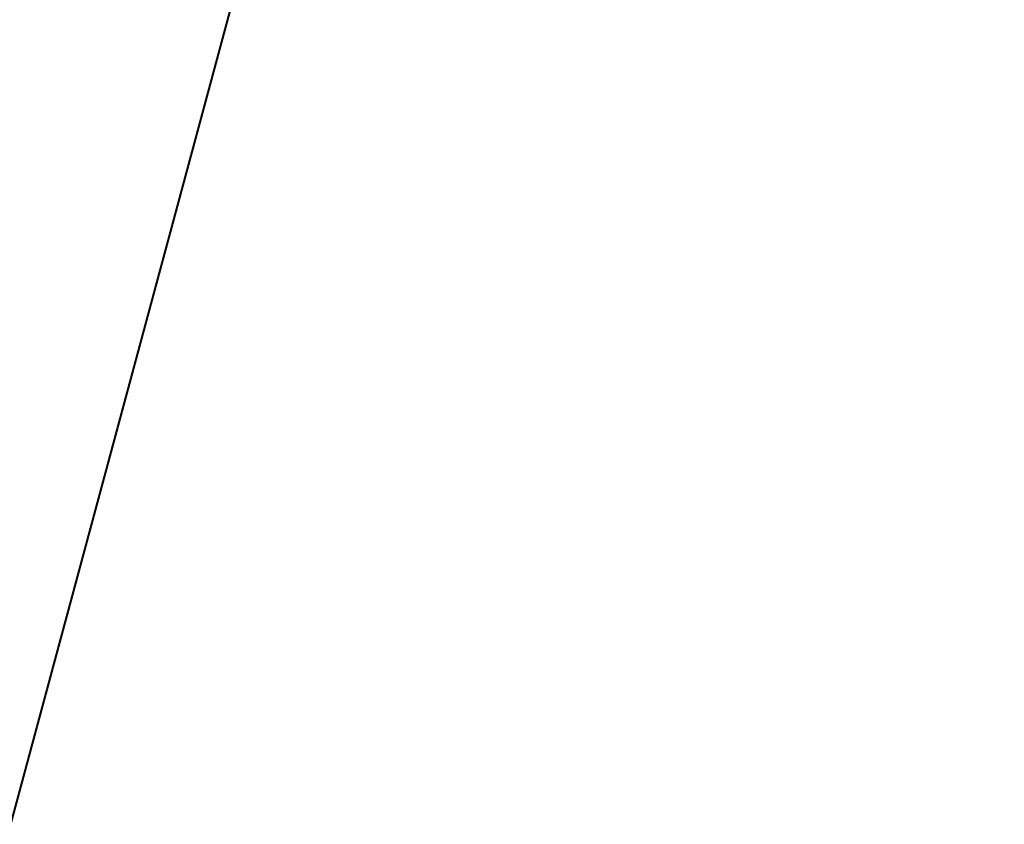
# Model space of a CAD drawing. Header units: metres. Extents: x 7457881 to 7459006, y 5635870 to 5636188.
# Tile 225 of 256: x 7458504.831 to 7458505.036, y 5636110.992 to 5636111.16. Entities that reach past the tile are written whole.
import ezdxf

# ---------------------------------------------------------------- set-up
doc = ezdxf.new("R2010")
doc.units = ezdxf.units.M
doc.layers.add('_____Obrzeże', color=153, linetype='Continuous', lineweight=40)
doc.layers.add('_____Opisy', color=1, linetype='Continuous')
doc.styles.add('Legend', font='calibri.ttf')
doc.dimstyles.new('Sytuacja 1_500', dxfattribs={"dimtxt": 1, "dimasz": 1, "dimexe": 1, "dimexo": 0.5, "dimtad": 1, "dimtxsty": 'Legend', "dimblk": 'ARCHTICK', "dimcen": 2.5, "dimclrd": 256, "dimclre": 256, "dimclrt": 256, "dimazin": 0, "dimtfac": 1, "dimtmove": 0, "dimatfit": 3, "dimldrblk": 'NONE', "dimfxl": 0, "dimlwd": -1, "dimlwe": -1, "dimarcsym": 0})

# ---------------------------------------------------------------- blocks, each defined once
blk = doc.blocks.new('_ArchTick')
at = {"color": 0, "linetype": 'ByBlock', "transparency": 16777216, "const_width": 0.15}
blk.add_lwpolyline([(-0.5, -0.5), (0.5, 0.5)], dxfattribs=at)
blk = doc.blocks.new('*D3831')
at = {"layer": '_____Opisy'}
for p, q in [((7458505.38612, 5636113.05558), (7458506.16787, 5636115.95194)), ((7458506.83429, 5636112.66471), (7458507.61604, 5636115.56106)), ((7458505.90728, 5636114.98648), (7458507.35546, 5636114.59561)), ((7458507.35546, 5636114.59561), (7458511.23063, 5636113.54967))]:
    blk.add_line(p, q, dxfattribs=at)
at = {"layer": 'Defpoints', "color": 0}
for p in [(7458507.35546, 5636114.59561), (7458504.8474, 5636111.05964), (7458506.29557, 5636110.66876)]:
    blk.add_point(p, dxfattribs=at)
at = {"layer": '_____Opisy', "linetype": 'ByBlock'}
for p, rotation in [((7458505.90728, 5636114.98648), 164.8953282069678), ((7458507.35546, 5636114.59561), 344.8953282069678)]:
    blk.add_blockref('_ArchTick', p, dxfattribs=dict(at, rotation=rotation))
at = {"layer": '_____Opisy', "insert": (7458510.09829, 5636115.13728), "char_height": 1, "attachment_point": 5, "rotation": 344.8953, "style": 'Legend'}
blk.add_mtext('1,5', dxfattribs=at)
blk = doc.blocks.new('_None')

msp = doc.modelspace()

# ---------------------------------------------------------------- linework, layer by layer
at = {"layer": '_____Obrzeże'}
msp.add_lwpolyline([(7458504.56022, 5636109.99565), (7458504.90964, 5636111.29026), (7458506.38914, 5636111.01543), (7458505.92588, 5636109.29906)], dxfattribs=at)

# ---------------------------------------------------------------- dimensions: what is measured, and where the dimension line sits
at = {"layer": '_____Opisy'}
dim = msp.add_aligned_dim(p1=(7458504.8474, 5636111.05964), p2=(7458506.29557, 5636110.66876), distance=4.06737, dimstyle='Sytuacja 1_500', dxfattribs=at)
dim.commit()
dim.dimension.update_dxf_attribs({"geometry": '*D3831', "text_midpoint": (7458510.09829, 5636115.13728)})

doc.saveas('drawing.dxf')
